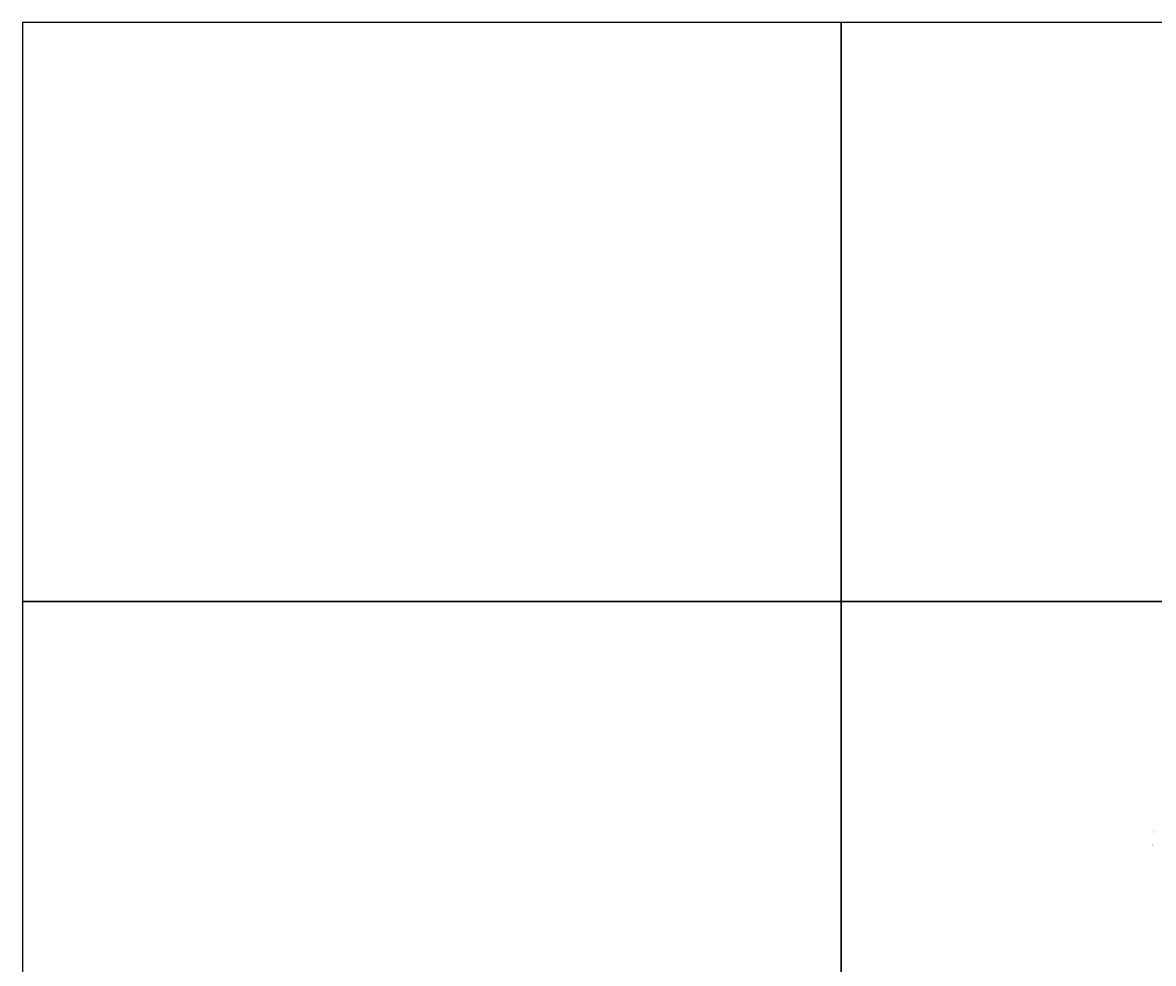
# Model space of a CAD drawing. Header units: centimetres. Extents: x -11246 to 29725, y -11714 to 13666.
# Tile 20 of 79: x 0 to 8211, y 6833 to 13666. Entities that reach past the tile are written whole.
import ezdxf

# ---------------------------------------------------------------- set-up
doc = ezdxf.new("R2010")
doc.units = ezdxf.units.CM
doc.layers.add('0- Coupes', color=7, linetype='Continuous')
doc.styles.add('CoteTitreD', font='arial.ttf', dxfattribs={"height": 0.0017})

msp = doc.modelspace()

# ---------------------------------------------------------------- linework, layer by layer
at = {"layer": 'Defpoints', "color": 1}
for points in [[(0, 9461.25), (5945, 9461.25), (5945, 13666.25), (0, 13666.25)], [(5945, 9461.25), (11890, 9461.25), (11890, 13666.25), (5945, 13666.25)], [(0, 5256.25), (5945, 5256.25), (5945, 9461.25), (0, 9461.25)], [(5945, 5256.25), (11890, 5256.25), (11890, 9461.25), (5945, 9461.25)]]:
    msp.add_lwpolyline(points, close=True, dxfattribs=at)

# ---------------------------------------------------------------- texts
at = {"layer": '0- Coupes', "char_height": 10, "attachment_point": 1, "style": 'CoteTitreD'}
for s, insert in [("D' ", (8198.72659, 7795.47191)), ("C' ", (8199.83208, 7701.15401))]:
    msp.add_mtext_dynamic_manual_height_columns(s, width=99.1363899, gutter_width=10, heights=[0], dxfattribs=dict(at, insert=insert))

doc.saveas('drawing.dxf')
